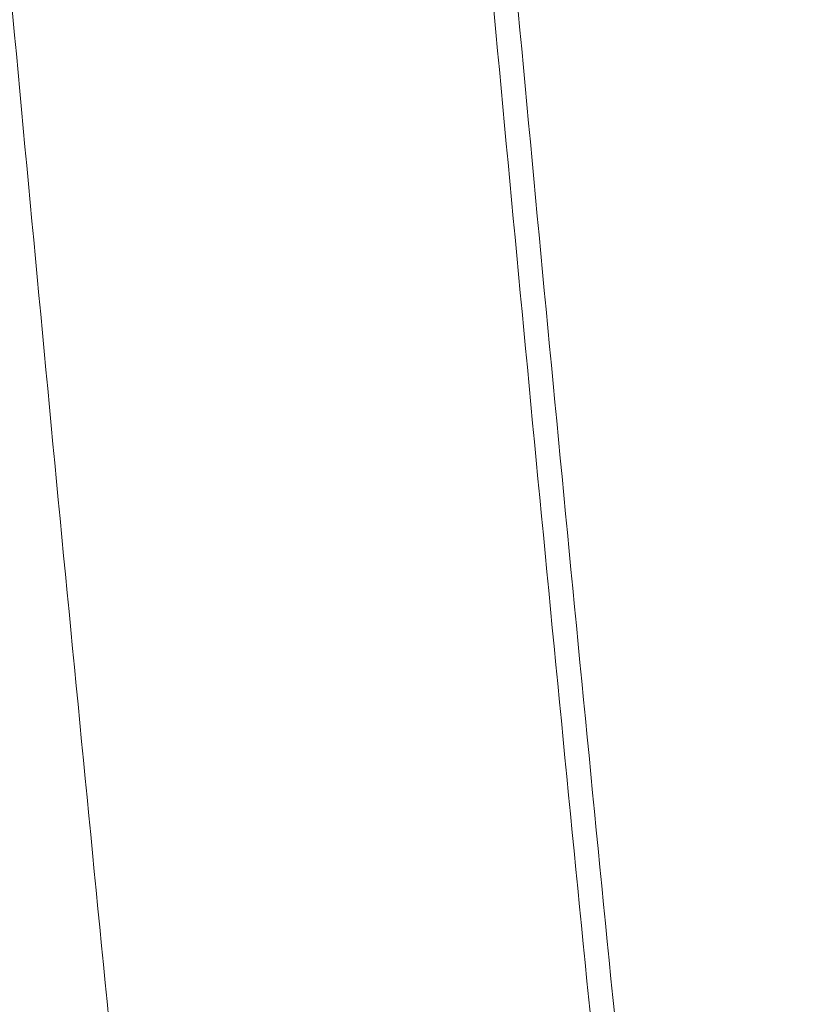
# Model space of a CAD drawing. Header units: millimetres. Extents: x -620 to 6530, y -1325 to 1325.
# Tile 81 of 180: x -70 to -29, y -747 to -695. Entities that reach past the tile are written whole.
import ezdxf

# ---------------------------------------------------------------- set-up
doc = ezdxf.new("R2010")
doc.units = ezdxf.units.MM
doc.layers.add('Plan', color=7, linetype='Continuous', true_color=0xffffff)

msp = doc.modelspace()

# ---------------------------------------------------------------- linework, layer by layer
at = {"layer": 'Plan', "color": 155, "linetype": 'Continuous', "lineweight": 13}
for points, knots in [([(-30.452, -840.809), (-31.032, -835.629), (-31.606, -830.448), (-32.745, -820.085), (-33.309, -814.903), (-34.984, -799.355), (-36.08, -788.988), (-39.303, -757.88), (-43.43, -716.387), (-47.22, -674.862), (-49.937, -643.706), (-50.821, -633.319), (-52.117, -617.735), (-52.543, -612.539), (-53.386, -602.148), (-53.802, -596.952), (-55.857, -570.971), (-58.977, -529.389), (-63.156, -466.983), (-65.608, -425.355), (-67.892, -383.717), (-68.949, -362.893), (-69.923, -342.065)], [0, 0, 0, 0, 0.03125, 0.03125, 0.0625, 0.0625, 0.125, 0.125, 0.25, 0.375, 0.375, 0.4375, 0.4375, 0.46875, 0.46875, 0.5, 0.5, 0.625, 0.75, 0.875, 0.875, 1, 1, 1, 1]), ([(-68.662, -342.009), (-67.689, -362.834), (-66.632, -383.654), (-64.348, -425.286), (-61.897, -466.906), (-57.719, -529.303), (-54.599, -570.877), (-52.545, -596.854), (-52.129, -602.049), (-51.286, -612.439), (-50.859, -617.633), (-49.564, -633.215), (-48.68, -643.6), (-45.963, -674.751), (-42.174, -716.269), (-38.048, -757.756), (-34.825, -788.858), (-33.73, -799.224), (-32.054, -814.769), (-31.491, -819.95), (-30.352, -830.311), (-29.778, -835.491), (-29.198, -840.671)], [0, 0, 0, 0, 0.125, 0.125, 0.25, 0.375, 0.5, 0.5, 0.53125, 0.53125, 0.5625, 0.5625, 0.625, 0.625, 0.75, 0.875, 0.875, 0.9375, 0.9375, 0.96875, 0.96875, 1, 1, 1, 1])]:
    msp.add_open_spline(points, degree=3, knots=knots, dxfattribs=at)
at = {"layer": 'Plan', "color": 155, "linetype": 'Continuous', "lineweight": 18}
msp.add_open_spline([(-94.994, -342.666), (-94.023, -363.468), (-91.912, -405.061), (-88.245, -467.421), (-85.468, -508.975), (-83.629, -534.94), (-83.256, -540.132), (-82.499, -550.517), (-82.116, -555.709), (-80.95, -571.283), (-80.152, -581.665), (-77.696, -612.803), (-74.256, -654.306), (-70.483, -695.78), (-67.528, -726.875), (-66.521, -737.238), (-64.98, -752.78), (-64.462, -757.961), (-63.413, -768.32), (-61.825, -783.857), (-60.189, -799.39), (-57.965, -820.095), (-56.832, -830.445), (-55.677, -840.793)], degree=3, knots=[0, 0, 0, 0, 0.125, 0.25, 0.375, 0.375, 0.40625, 0.40625, 0.4375, 0.4375, 0.5, 0.5, 0.625, 0.75, 0.75, 0.8125, 0.8125, 0.84375, 0.84375, 0.875, 0.9375, 0.9375, 1, 1, 1, 1], dxfattribs=at)

doc.saveas('drawing.dxf')
